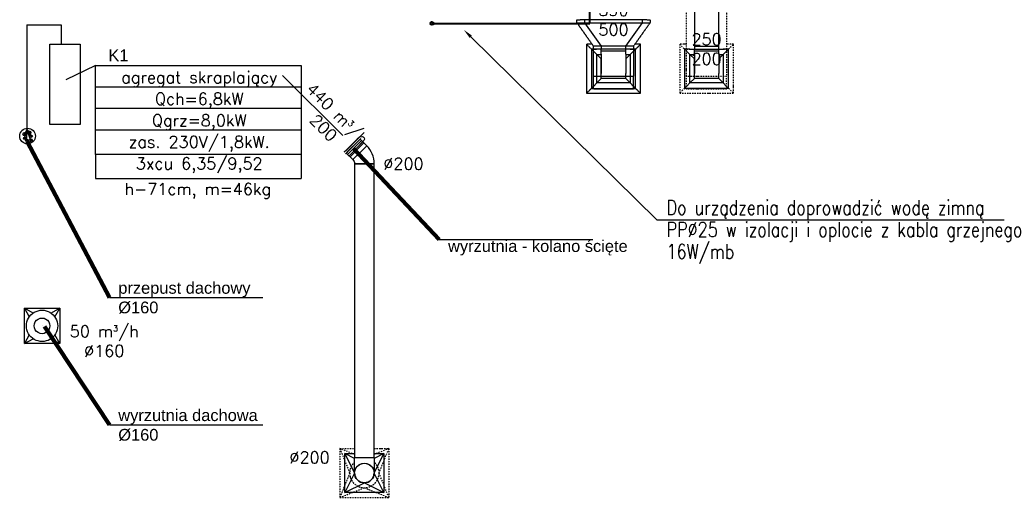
# Model space of a CAD drawing. Header units: millimetres. Extents: x 295542 to 440356, y 17772 to 133669.
# Tile 67 of 73: x 318341 to 328403, y 87295 to 92266. Entities that reach past the tile are written whole.
import ezdxf
from ezdxf import colors
from ezdxf.entities.mleader import LeaderData, LeaderLine
from ezdxf.math import Vec2, Vec3

# ---------------------------------------------------------------- set-up
doc = ezdxf.new("R2010")
doc.units = ezdxf.units.MM
for name, pattern in [('Ciągłe', [0]), ('DASHDOT', [25.4, 12.7, -6.35, 0, -6.35]), ('DASHED', [0.75, 0.5, -0.25])]:
    doc.linetypes.add(name, pattern=pattern)
for name, color, linetype in [('0_freon', 50, 'Ciągłe'), ('0_klmatyzacja', 210, 'Continuous'), ('0_opis_wentylacja', 110, 'Ciągłe'), ('FLUID-N4', 7, 'Continuous'), ('FLUID-N4-120-DIM', 7, 'Continuous'), ('FLUID-N4-INS', 7, 'Continuous'), ('FLUID-W4', 7, 'Continuous'), ('FLUID-W4-120-DIM', 7, 'Continuous'), ('FLUID-W4-INS', 7, 'Continuous'), ('FLUID-W5', 7, 'Continuous'), ('FLUID-W5-120-DIM', 7, 'Continuous'), ('FLUID-W5-INS', 7, 'Continuous'), ('FLUID-W5C', 7, 'Continuous'), ('FLUID-W5C-120-ARRGR', 7, 'Continuous')]:
    doc.layers.add(name, color=color, linetype=linetype)
doc.layers.add('__B_OPIS', color=10, linetype='Continuous', lineweight=25)
doc.layers.add('IS_WODA', color=160, linetype='Continuous', lineweight=40)
doc.styles.add('FDBES', font='simplex.shx')
doc.styles.get("Standard").update_dxf_attribs({"font": 'arial.ttf'})
doc.styles.add('STYL1', font='SIMPLEX.SHX', dxfattribs={"width": 0.8})
doc.dimstyles.new('CADKON cm', dxfattribs={"dimscale": 10, "dimtxt": 2.5, "dimasz": 2.5, "dimexe": 1.8, "dimexo": 5, "dimgap": 0.6, "dimtad": 1, "dimrnd": 0.1, "dimtxsty": 'Standard', "dimblk1": 'OBLIQUE', "dimblk2": 'OBLIQUE', "dimsah": 1, "dimcen": 2.5, "dimadec": 1, "dimazin": 2, "dimtfac": 1, "dimtix": 1, "dimtmove": 2, "dimatfit": 3, "dimldrblk": 'OPEN30', "dimfxl": 5, "dimfxlon": 1, "dimtfill": 1, "dimtolj": 1, "dimarcsym": 0})
doc.dimstyles.new('FDBES', dxfattribs={"dimscale": 50, "dimtxt": 4, "dimasz": 2.5, "dimexe": 0.8, "dimexo": 2, "dimgap": 1, "dimtad": 1, "dimdsep": 46, "dimtxsty": 'FDBES', "dimcen": 2.5, "dimclrd": 4, "dimclre": 5, "dimadec": 0, "dimazin": 0, "dimtfac": 1, "dimtmove": 0, "dimatfit": 3, "dimfxl": 1, "dimarcsym": 0})

# ---------------------------------------------------------------- blocks, each defined once
blk = doc.blocks.new('*U251')
at = {"color": 1, "linetype": 'Continuous', "lineweight": -3}
for p, q in [((0, 180, 180), (0, 92, 131)), ((0, 131, 92), (0, 180, 180)), ((0, 180, -180), (0, 131, -92)), ((0, 92, -131), (0, 180, -180)), ((0, -180, -180), (0, -92, -131)), ((0, -92, 131), (0, -180, 180)), ((0, -131, -92), (0, -180, -180)), ((0, -180, 180), (0, -131, 92))]:
    blk.add_line(p, q, dxfattribs=at)
at = {"color": 0, "linetype": 'ByBlock', "lineweight": -2}
for p, q in [((0, 180, 180), (0, 180, -180)), ((0, 180, -180), (0, -180, -180)), ((0, -180, 180), (0, 180, 180)), ((0, -180, -180), (0, -180, 180))]:
    blk.add_line(p, q, dxfattribs=at)
at = {"color": 1, "linetype": 'Continuous', "lineweight": -3, "extrusion": (-1, 7.88861e-32, -3.08269e-16)}
for major_axis in [(0, 0, 80), (0, 0, -80)]:
    blk.add_ellipse((0, 0), major_axis=major_axis, ratio=1, start_param=0, end_param=3.141593, dxfattribs=at)
blk = doc.blocks.new('*U252')
at = {"color": 0, "linetype": 'ByBlock', "lineweight": -2, "extrusion": (-1, 7.88861e-32, -3.08269e-16)}
for major_axis in [(0, 0, 160), (0, 0, -160)]:
    blk.add_ellipse((0, 0), major_axis=major_axis, ratio=1, start_param=0, end_param=3.141593, dxfattribs=at)
at = {"color": 1, "linetype": 'Continuous', "lineweight": -3, "extrusion": (-1, 7.88861e-32, -3.08269e-16)}
for major_axis in [(0, 0, 80), (0, 0, -80)]:
    blk.add_ellipse((0, 0), major_axis=major_axis, ratio=1, start_param=0, end_param=3.141593, dxfattribs=at)
at = {"color": 0, "linetype": 'ByBlock', "lineweight": -2, "extrusion": (1, -7.52316e-32, 6.12323e-17)}
blk.add_ellipse((0, 0), major_axis=(0, 0, -0.000005), ratio=1, dxfattribs=at)
blk = doc.blocks.new('_OBLIQUE')
at = {"color": 0, "linetype": 'ByBlock'}
blk.add_line((-0.5, -0.5), (0.5, 0.5), dxfattribs=at)
blk = doc.blocks.new('*U175')
at = {"color": 160, "linetype": 'Continuous', "lineweight": -2}
for p, q in [((-150, 340), (-150, -340)), ((150, 170), (150, -170))]:
    blk.add_line(p, q, dxfattribs=at)
at = {"color": 0, "linetype": 'ByBlock', "lineweight": -2}
for p, q in [((-120, 295), (-150, 295)), ((120, 125), (-120, 295)), ((150, 125), (120, 125)), ((-120, -295), (120, -125)), ((120, -125), (150, -125)), ((-150, -295), (-120, -295))]:
    blk.add_line(p, q, dxfattribs=at)
at = {"layer": 'FLUID-N4-INS', "color": 3, "linetype": 'DASHED', "lineweight": -3}
for p, q in [((-150, 375), (-120, 375)), ((-150, 340), (-150, 375)), ((120, 205), (-120, 375)), ((-120, 295), (-120, 375)), ((-120, -295), (-120, 295)), ((120, 205), (150, 205)), ((120, 205), (120, 125)), ((150, 170), (150, 205)), ((120, 125), (120, -125)), ((120, -125), (120, -205)), ((150, -205), (150, -170)), ((-120, -375), (120, -205)), ((-120, -375), (-120, -295)), ((150, -205), (120, -205)), ((-150, -375), (-150, -340)), ((-120, -375), (-150, -375))]:
    blk.add_line(p, q, dxfattribs=at)
blk = doc.blocks.new('*U176')
at = {"color": 0, "linetype": 'ByBlock', "lineweight": -2}
for p, q in [((0, 140, 125), (0, 185, 170)), ((0, 185, -170), (0, 140, -125)), ((0, 140, -125), (0, 140, 125)), ((0, 140, 125), (0, 90, 125)), ((0, 140, -125), (0, 90, -125)), ((0, -60, 125), (0, 90, 125)), ((0, -110, -125), (0, 90, -125)), ((0, -110, 125), (0, -60, 125)), ((0, -105, -170), (0, -60, -125)), ((0, -105, 170), (0, -60, 125)), ((0, -110, 125), (0, -140, 125)), ((0, -110, -125), (0, -140, -125)), ((0, -140, -125), (0, -160, -125)), ((0, -140, 125), (0, -160, 125)), ((0, -140, -125), (0, -140, 125))]:
    blk.add_line(p, q, dxfattribs=at)
at = {"color": 160, "linetype": 'Continuous', "lineweight": -2}
for p, q in [((0, 185, -170), (0, 185, 170)), ((0, -105, -170), (0, 185, -170)), ((0, 185, 170), (0, -105, 170)), ((0, -105, 170), (0, -105, 124.99979)), ((0, -105, -125.00021), (0, -105, -170))]:
    blk.add_line(p, q, dxfattribs=at)
at = {"color": 5, "linetype": 'Continuous', "lineweight": -3}
for p, q in [((0, 140, 125), (0, -60, 125)), ((0, 140, -125), (0, 140, 125))]:
    blk.add_line(p, q, dxfattribs=at)
at = {"layer": 'FLUID-N4-INS', "color": 3, "linetype": 'DASHED', "lineweight": -3}
for p, q in [((0, 250.00001, -205), (0, 120.00001, -205)), ((0, 250.00001, 205), (0, 120.00001, 205)), ((0, 250.00001, -205), (0, 250.00001, 205)), ((0, -160, -205), (0, 120.00001, -205)), ((0, 120.00001, 205), (0, -160, 205)), ((0, 120.00001, -205), (0, 120.00001, 205))]:
    blk.add_line(p, q, dxfattribs=at)
blk = doc.blocks.new('*U177')
at = {"color": 160, "linetype": 'Continuous', "lineweight": -2}
for p, q in [((0, -145, -170), (0, 145, -170)), ((0, -145, 170), (0, -145, -170))]:
    blk.add_line(p, q, dxfattribs=at)
at = {"layer": 'FLUID-N4-INS', "color": 3, "linetype": 'DASHED', "lineweight": -3}
blk.add_line((0, -180, -205), (0, 180, -205), dxfattribs=at)
blk = doc.blocks.new('*U178')
at = {"color": 0, "linetype": 'ByBlock', "lineweight": -2}
for p, q in [((0, -200, -225), (0, 200, -225)), ((0, 200, -225), (0, 200, -170)), ((0, 200, 170), (0, 200, 225)), ((0, 200, 225), (0, -200, 225)), ((0, 145, -170), (0, 180, -205)), ((0, 145, 170), (0, 180, 205)), ((0, -145, -170), (0, -180, -205)), ((0, -180, 205), (0, -145, 170)), ((0, -200, 225), (0, -200, -225))]:
    blk.add_line(p, q, dxfattribs=at)
at = {"layer": 'FLUID-N4-INS', "color": 3, "linetype": 'DASHED', "lineweight": -3}
for p, q in [((0, 200, -225), (0, 250, -275)), ((0, 250, -275), (0, 250, -219)), ((0, 250, 219), (0, 250, 275)), ((0, 200, 225), (0, 250, 275)), ((0, 250, 275), (0, -250, 275)), ((0, -250, -275), (0, 250, -275)), ((0, 180, -205), (0, 200, -225)), ((0, 180, 205), (0, 200, 225)), ((0, -180, -205), (0, -200, -225)), ((0, -200, 225), (0, -180, 205)), ((0, -250, 275), (0, -200, 225)), ((0, -200, -225), (0, -250, -275)), ((0, -250, 275), (0, -250, -275))]:
    blk.add_line(p, q, dxfattribs=at)
blk = doc.blocks.new('*U233')
at = {"color": 0, "linetype": 'ByBlock', "lineweight": -2}
for p, q in [((0, 140, 125), (0, 185, 170)), ((0, 185, -170), (0, 140, -125)), ((0, 140, -125), (0, 140, 125)), ((0, 140, 125), (0, 90, 125)), ((0, 140, -125), (0, 90, -125)), ((0, -60, 125), (0, 90, 125)), ((0, -110, -125), (0, 90, -125)), ((0, -110, 125), (0, -60, 125)), ((0, -105, -170), (0, -60, -125)), ((0, -105, 170), (0, -60, 125)), ((0, -110, 125), (0, -140, 125)), ((0, -110, -125), (0, -140, -125)), ((0, -140, -125), (0, -160, -125)), ((0, -140, 125), (0, -160, 125)), ((0, -140, -125), (0, -140, 125))]:
    blk.add_line(p, q, dxfattribs=at)
at = {"color": 1, "linetype": 'Continuous', "lineweight": -2}
for p, q in [((0, 185, -170), (0, 185, 170)), ((0, -105, -170), (0, 185, -170)), ((0, 185, 170), (0, -105, 170)), ((0, -105, 170), (0, -105, 124.99979)), ((0, -105, -125.00021), (0, -105, -170)), ((0, -160, 170), (0, -160, -170))]:
    blk.add_line(p, q, dxfattribs=at)
at = {"color": 1, "linetype": 'Continuous', "lineweight": -3}
for p, q in [((0, 140, 125), (0, -60, 125)), ((0, 140, -125), (0, 140, 125))]:
    blk.add_line(p, q, dxfattribs=at)
at = {"layer": 'FLUID-W4-INS', "color": 6, "linetype": 'DASHDOT', "lineweight": -3}
for p, q in [((0, 250.00001, -205), (0, 120.00001, -205)), ((0, 250.00001, 205), (0, 120.00001, 205)), ((0, 250.00001, -205), (0, 250.00001, 205)), ((0, -160, -205), (0, 120.00001, -205)), ((0, 120.00001, 205), (0, -160, 205)), ((0, 120.00001, -205), (0, 120.00001, 205)), ((0, -160, 205), (0, -160, 170)), ((0, -160, -170), (0, -160, -205))]:
    blk.add_line(p, q, dxfattribs=at)
blk = doc.blocks.new('*U236')
at = {"color": 1, "linetype": 'Continuous', "lineweight": -2}
for p, q in [((-259.5, 170), (-259.5, -170)), ((259.5, 170), (259.5, -170))]:
    blk.add_line(p, q, dxfattribs=at)
at = {"color": 0, "linetype": 'ByBlock', "lineweight": -2}
for p, q in [((259.5, 125), (-259.5, 125)), ((-259.5, -125), (259.5, -125))]:
    blk.add_line(p, q, dxfattribs=at)
at = {"color": 1, "linetype": 'Continuous', "lineweight": -3}
for p, q in [((-229.5, 125), (-229.5, -125)), ((229.5, 125), (229.5, -125))]:
    blk.add_line(p, q, dxfattribs=at)
at = {"layer": 'FLUID-W4-INS', "color": 6, "linetype": 'DASHDOT', "lineweight": -3}
for p, q in [((-259.5, 205), (259.5, 205)), ((-259.5, 170), (-259.5, 205)), ((259.5, 170), (259.5, 205)), ((-259.5, -205), (-259.5, -170)), ((259.5, -205), (259.5, -170)), ((259.5, -205), (-259.5, -205))]:
    blk.add_line(p, q, dxfattribs=at)
blk = doc.blocks.new('*U237')
at = {"color": 0, "linetype": 'ByBlock', "lineweight": -2}
for p, q in [((0, -225, -200), (0, 225, -200)), ((0, 225, -200), (0, 225, 200)), ((0, 225, 200), (0, 170, 200)), ((0, 170, -145), (0, 205, -180)), ((0, 170, 145), (0, 205, 180)), ((0, -170, 200), (0, -225, 200)), ((0, -170, -145), (0, -205, -180)), ((0, -205, 180), (0, -170, 145)), ((0, -225, 200), (0, -225, -200))]:
    blk.add_line(p, q, dxfattribs=at)
at = {"layer": 'FLUID-W4-INS', "color": 6, "linetype": 'DASHDOT', "lineweight": -3}
for p, q in [((0, 225, -200), (0, 275, -250)), ((0, 275, -250), (0, 275, 250)), ((0, 225, 200), (0, 275, 250)), ((0, 275, 250), (0, 205, 250)), ((0, -275, -250), (0, 275, -250)), ((0, 205, -180), (0, 225, -200)), ((0, 205, 180), (0, 225, 200)), ((0, -205, -180), (0, -225, -200)), ((0, -225, 200), (0, -205, 180)), ((0, -205, 250), (0, -275, 250)), ((0, -275, 250), (0, -225, 200)), ((0, -225, -200), (0, -275, -250)), ((0, -275, 250), (0, -275, -250))]:
    blk.add_line(p, q, dxfattribs=at)
blk = doc.blocks.new('*U537')
at = {"color": 1, "linetype": 'Continuous', "lineweight": -3}
for p, q in [((0, 200, 200), (0, 0, 100)), ((0, 150, 100), (0, 200, 200)), ((0, 200, -200), (0, 150, -100)), ((0, 0, -100), (0, 200, -200)), ((0, -200, -200), (0, 0, -100)), ((0, 0, 100), (0, -200, 200)), ((0, -100), (0, -200, -200)), ((0, -200, 200), (0, -100))]:
    blk.add_line(p, q, dxfattribs=at)
at = {"color": 0, "linetype": 'ByBlock', "lineweight": -2}
for p, q in [((0, 200, 200), (0, 200, 100)), ((0, 200, -100), (0, 200, -200)), ((0, 200, -200), (0, -200, -200)), ((0, -200, 200), (0, 200, 200)), ((0, -200, -200), (0, -200, 200))]:
    blk.add_line(p, q, dxfattribs=at)
at = {"color": 1, "linetype": 'Continuous', "lineweight": -3, "extrusion": (-1, 1.03014e-33, -1.68234e-17)}
for major_axis, start_param, end_param in [((0, 0, 100), 0, 3.141593), ((0, 0, -100), 0, 1.570796), ((0, 0, -100), 1.570796, 3.141593)]:
    blk.add_ellipse((0, 0), major_axis=major_axis, ratio=1, start_param=start_param, end_param=end_param, dxfattribs=at)
at = {"color": 1, "linetype": 'Continuous', "lineweight": -2, "extrusion": (1, -2.01942e-28, -1.60812e-16)}
for start_param, end_param in [(0, 1.570796), (1.570796, 3.141593)]:
    blk.add_ellipse((0, 0), major_axis=(0, 0, 100), ratio=1, start_param=start_param, end_param=end_param, dxfattribs=at)
at = {"color": 1, "linetype": 'Continuous', "lineweight": -3, "extrusion": (-1, -2.83277e-16, -1.7337e-24)}
blk.add_ellipse((0, 0), major_axis=(0, -100, 0), ratio=1, start_param=0, end_param=1.570796, dxfattribs=at)
at = {"layer": 'FLUID-W5-INS', "color": 6, "linetype": 'DASHDOT', "lineweight": -3}
for p, q in [((0, 250, 250), (0, -250, 250)), ((0, 250, 250), (0, 250, 100)), ((0, 250, -100), (0, 250, -250)), ((0, 250, -250), (0, -250, -250)), ((0, 0, -150), (0, 250, -250)), ((0, 190, 100), (0, 250, 250)), ((0, 250, -250), (0, 190, -100)), ((0, 250, 250), (0, 0, 150)), ((0, -250, -250), (0, 0, -150)), ((0, 0, 150), (0, -250, 250)), ((0, -150), (0, -250, -250)), ((0, -250, 250), (0, -150)), ((0, -250, 250), (0, -250, -250))]:
    blk.add_line(p, q, dxfattribs=at)
at = {"layer": 'FLUID-W5-INS', "color": 6, "linetype": 'DASHDOT', "lineweight": -3, "extrusion": (1, 1.88477e-28, -1.60812e-16)}
blk.add_ellipse((0, 0), major_axis=(0, 0, -150), ratio=1, start_param=0, end_param=0.841069, dxfattribs=at)
at = {"layer": 'FLUID-W5-INS', "color": 6, "linetype": 'DASHDOT', "lineweight": -3, "extrusion": (1, 4.70413e-17, 1.03307e-16)}
blk.add_ellipse((0, 0), major_axis=(0, 112, 100), ratio=1, start_param=0, end_param=0.841069, dxfattribs=at)
at = {"layer": 'FLUID-W5-INS', "color": 6, "linetype": 'DASHDOT', "lineweight": -3, "extrusion": (1, -1.88457e-28, -1.60812e-16)}
blk.add_ellipse((0, 0), major_axis=(0, 0, 150), ratio=1, start_param=0, end_param=3.141593, dxfattribs=at)
blk = doc.blocks.new('*U539')
at = {"color": 0, "linetype": 'ByBlock', "lineweight": -2}
for p, q in [((130, 0, 100), (-30, 0, 100)), ((-30, 0, -100), (130, 0, -100))]:
    blk.add_line(p, q, dxfattribs=at)
at = {"color": 1, "linetype": 'Continuous', "lineweight": -2}
for p, q in [((130, 0), (130, 0, 100)), ((130, 0, -100), (130, 0))]:
    blk.add_line(p, q, dxfattribs=at)
at = {"color": 1, "linetype": 'Continuous', "lineweight": -2, "extrusion": (-1.83697e-16, -1, 3.7494e-32)}
blk.add_ellipse((-30, 0), major_axis=(0, 0, 100), ratio=1, start_param=0, end_param=1.570796, dxfattribs=at)
at = {"color": 1, "linetype": 'Continuous', "lineweight": -2, "extrusion": (6.12323e-17, -1, -1.49976e-32)}
blk.add_ellipse((-30, 0), major_axis=(-100, 0), ratio=1, start_param=0, end_param=1.570796, dxfattribs=at)
blk = doc.blocks.new('*U540')
at = {"color": 1, "linetype": 'Continuous', "lineweight": -3, "extrusion": (-1, -1.00603e-31, 3.06162e-16)}
for major_axis, start_param, end_param in [((0, 0, 100), 1.570803, 3.141593), ((0, 0, 100), 0, 1.570803), ((0, 0, -100), 1.570796, 3.141593), ((0, 0, -100), 0, 1.570796)]:
    blk.add_ellipse((0, 0), major_axis=major_axis, ratio=1, start_param=start_param, end_param=end_param, dxfattribs=at)
at = {"color": 1, "linetype": 'Continuous', "lineweight": -2, "extrusion": (1, -1.6081e-16, 6.12335e-17)}
blk.add_ellipse((0, 0), major_axis=(0, 100, 0), ratio=1, start_param=0, end_param=1.570803, dxfattribs=at)
at = {"color": 1, "linetype": 'Continuous', "lineweight": -3, "extrusion": (1, -1.60812e-16, 3.73841e-24)}
for start_param, end_param in [(0, 1.570796), (1.570796, 3.141593)]:
    blk.add_ellipse((0, 0), major_axis=(0, 100, 0), ratio=1, start_param=start_param, end_param=end_param, dxfattribs=at)
at = {"color": 1, "linetype": 'Continuous', "lineweight": -3, "extrusion": (1, -1.60812e-16, 3.72455e-24)}
for start_param, end_param in [(0, 1.570796), (1.570796, 3.141593)]:
    blk.add_ellipse((0, 0), major_axis=(0, 100, 0), ratio=1, start_param=start_param, end_param=end_param, dxfattribs=at)
at = {"color": 1, "linetype": 'Continuous', "lineweight": -2, "extrusion": (1, 1.00603e-31, -3.06162e-16)}
blk.add_ellipse((0, 0), major_axis=(0, 0, 100), ratio=1, start_param=0, end_param=1.570796, dxfattribs=at)
blk = doc.blocks.new('*U541')
at = {"color": 1, "linetype": 'Continuous', "lineweight": -2}
for p, q in [((-1500, 100), (-1500, 0)), ((1500, 0), (1500, 100)), ((-1500, 0), (-1500, -100)), ((1500, -100), (1500, 0))]:
    blk.add_line(p, q, dxfattribs=at)
at = {"color": 0, "linetype": 'ByBlock', "lineweight": -2}
for p, q in [((1500, 100), (-1500, 100)), ((-1500, -100), (1500, -100))]:
    blk.add_line(p, q, dxfattribs=at)
blk = doc.blocks.new('*U542')
at = {"color": 1, "linetype": 'Continuous', "lineweight": -2}
for p, q in [((109, -49), (-33, 92)), ((91, -92), (-109, -92))]:
    blk.add_line(p, q, dxfattribs=at)
at = {"color": 0, "linetype": 'ByBlock', "lineweight": -2, "extrusion": (-3.67394e-16, -1.83768e-22, -1)}
blk.add_ellipse((151, -92), major_axis=(-260, 0), ratio=1, start_param=0, end_param=0.785398, dxfattribs=at)
at = {"color": 0, "linetype": 'ByBlock', "lineweight": -2}
blk.add_ellipse((151, -92), major_axis=(-42.4, 42.4), ratio=1, start_param=0, end_param=0.785403, dxfattribs=at)
blk = doc.blocks.new('*U543')
at = {"color": 1, "linetype": 'Continuous', "lineweight": -3}
blk.add_line((78, 78, 20), (-78, -78, 20), dxfattribs=at)
at = {"color": 0, "linetype": 'ByBlock', "lineweight": -2}
for p, q in [((-71, -71, -20), (50, 50, -20)), ((50, 50), (-50, -50)), ((71, 71), (50, 50)), ((50, 50, -20), (71, 71, -20)), ((78, 78), (71, 71)), ((71, 71, -20), (71, 71, 0)), ((-71, -71), (-78, -78)), ((-50, -50), (-71, -71)), ((-71, -71, 0), (-71, -71, -20))]:
    blk.add_line(p, q, dxfattribs=at)
at = {"color": 1, "linetype": 'Continuous', "lineweight": -2}
for p, q in [((55, 55, 20), (-55, -55, 20)), ((78, 78, 20), (55, 55, 20)), ((-55, -55, 20), (-78, -78, 20))]:
    blk.add_line(p, q, dxfattribs=at)
blk = doc.blocks.new('*U544')
at = {"color": 1, "linetype": 'Continuous', "lineweight": -2}
for p, q in [((-48, 100), (-48, 0)), ((-48, 0), (-48, -100)), ((47, 0), (47, 100)), ((47, -100), (47, 0))]:
    blk.add_line(p, q, dxfattribs=at)
at = {"color": 0, "linetype": 'ByBlock', "lineweight": -2}
for p, q in [((47, 100), (-48, 100)), ((-48, -100), (47, -100))]:
    blk.add_line(p, q, dxfattribs=at)
at = {"color": 1, "linetype": 'Continuous', "lineweight": -3}
for p, q in [((-8, -100), (-8, 100)), ((8, -100), (8, 100))]:
    blk.add_line(p, q, dxfattribs=at)

msp = doc.modelspace()

# ---------------------------------------------------------------- linework, layer by layer
at = {"layer": '0_freon'}
for p, q in [((318415.028, 92214.607), (318415.028, 91143.014)), ((318415.028, 92214.607), (318763.987, 92214.607)), ((318763.987, 92214.607), (318763.987, 92016.724)), ((318415.028, 91143.014), (318391.955, 91096.441)), ((318415.028, 91143.014), (318391.955, 91055.328)), ((318413.091, 91032.404), (318415.028, 91143.014)), ((318415.028, 91143.014), (318438.445, 91112.082)), ((318415.028, 91143.014), (318458.836, 91075.992)), ((318454.205, 91032.404), (318415.028, 91143.014))]:
    msp.add_line(p, q, dxfattribs=at)
for centre, radius in [((318421.448, 91077.143), 80), ((318391.955, 91096.441), 18), ((318391.955, 91055.328), 12), ((318391.955, 91096.441), 4.5), ((318438.445, 91112.082), 18), ((318438.445, 91112.082), 4.5), ((318458.836, 91075.992), 12), ((318458.836, 91075.992), 3), ((318391.955, 91055.328), 3), ((318413.091, 91032.404), 12), ((318413.091, 91032.404), 3), ((318454.205, 91032.404), 18), ((318454.205, 91032.404), 4.5)]:
    msp.add_circle(centre, radius, dxfattribs=at)
at = {"layer": '0_klmatyzacja'}
msp.add_lwpolyline([(318649.024, 91196.724), (318649.024, 92016.724), (318959.024, 92016.724), (318959.024, 91196.724)], close=True, dxfattribs=at)
at = {"layer": '0_opis_wentylacja'}
for p, q in [((319115.692, 91798.235), (318812.129, 91650.851)), ((321217.978, 91578.235), (319115.692, 91578.235)), ((321217.978, 91578.235), (319115.692, 91578.235)), ((321217.978, 91578.235), (319115.692, 91578.235)), ((321217.978, 91578.235), (319115.692, 91578.235)), ((321217.978, 91358.235), (319115.692, 91358.235)), ((321217.978, 91358.235), (319115.692, 91358.235)), ((321217.978, 91358.235), (319115.692, 91358.235)), ((321217.978, 91358.235), (319115.692, 91358.235)), ((321217.978, 91138.235), (319115.692, 91138.235)), ((321217.978, 91138.235), (319115.692, 91138.235)), ((321217.978, 91138.235), (319115.692, 91138.235)), ((321217.978, 91138.235), (319115.692, 91138.235)), ((319115.692, 90890.235), (319115.692, 90642.235)), ((321217.978, 90890.235), (321217.978, 90642.235)), ((319115.692, 90642.235), (321217.978, 90642.235)), ((322628.95, 90021.819), (324197.326, 90021.819)), ((319258.883, 89426.423, -447.5), (320827.26, 89426.423, -447.5)), ((319258.883, 88125.491, -447.5), (320827.26, 88125.491, -447.5))]:
    msp.add_line(p, q, dxfattribs=at)
msp.add_lwpolyline([(319115.692, 91798.235), (321217.978, 91798.235), (321217.978, 90890.235), (319115.692, 90890.235)], close=True, dxfattribs=at)
msp.add_lwpolyline([(319115.692, 91798.235), (321217.978, 91798.235), (321217.978, 90890.235), (319115.692, 90890.235)], close=True, dxfattribs=at)
msp.add_lwpolyline([(319115.692, 91798.235), (321217.978, 91798.235), (321217.978, 90890.235), (319115.692, 90890.235)], close=True, dxfattribs=at)
at = {"layer": 'IS_WODA'}
for p, q in [((324167.267, 92227.866), (324167.267, 92361.547)), ((322554.218, 92227.866), (324167.267, 92227.866))]:
    msp.add_line(p, q, dxfattribs=at)
msp.add_circle((322554.218, 92227.866), 15.461, dxfattribs=at)

# ---------------------------------------------------------------- block references
at = {"layer": 'FLUID-N4', "color": 160, "linetype": 'Continuous', "rotation": 270}
msp.add_blockref('*U175', (324409.775, 92114.647, 5535), dxfattribs=at)
at = {"layer": 'FLUID-N4', "color": 160, "linetype": 'Continuous', "extrusion": (-1, 0, 6.12323e-17), "rotation": 89.99999999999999}
msp.add_blockref('*U178', (-91764.647, 4435, -324409.775), dxfattribs=at)
at = {"layer": 'FLUID-N4', "color": 160, "linetype": 'Continuous', "extrusion": (-1, 1.22465e-16, 1.83697e-16), "rotation": 270}
msp.add_blockref('*U176', (-91804.647, 5495, -324409.775), dxfattribs=at)
at = {"layer": 'FLUID-N4', "color": 160, "linetype": 'Continuous', "extrusion": (1, 0, -1.83697e-16), "rotation": 270}
msp.add_blockref('*U177', (91764.647, 5135, 324409.775), dxfattribs=at)
at = {"layer": 'FLUID-W4', "color": 1, "linetype": 'Continuous', "rotation": 89.99999999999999}
msp.add_blockref('*U236', (325360.985, 92224.948, 5133), dxfattribs=at)
at = {"layer": 'FLUID-W4', "color": 1, "linetype": 'Continuous', "extrusion": (-3.08149e-32, 1, 6.12323e-17), "rotation": 90.00000000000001}
msp.add_blockref('*U237', (-325360.985, 4433.448, 91765), dxfattribs=at)
at = {"layer": 'FLUID-W4', "color": 1, "linetype": 'Continuous', "extrusion": (-1, -1.22465e-16, 1.83697e-16), "rotation": 270}
msp.add_blockref('*U233', (-91805.249, 5093.448, -325360.985), dxfattribs=at)
at = {"layer": 'FLUID-W5', "color": 1, "linetype": 'Continuous', "extrusion": (-0.707107, 0.707107, -2.84391e-16), "rotation": 135}
msp.add_blockref('*U543', (-291840.278, 1410, -163182.374), dxfattribs=at)
at = {"layer": 'FLUID-W5', "color": 1, "linetype": 'Continuous'}
for name, p, rotation in [('*U544', (321783.19, 90941.289, 1410), 135), ('*U541', (321863.641, 89294.564, 1410), 90)]:
    msp.add_blockref(name, p, dxfattribs=dict(at, rotation=rotation))
at = {"layer": 'FLUID-W5', "color": 1, "linetype": 'Continuous', "extrusion": (3.67394e-16, -1.83697e-16, -1), "rotation": 360}
msp.add_blockref('*U542', (-321854.854, 90886.488, -1410), dxfattribs=at)
at = {"layer": 'FLUID-W5', "color": 1, "linetype": 'Continuous', "extrusion": (-1, 6.12323e-17, -1.60812e-16), "rotation": 89.99999999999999}
msp.add_blockref('*U537', (-87634.564, 655, -321863.641), dxfattribs=at)
at = {"layer": 'FLUID-W5', "color": 1, "linetype": 'Continuous', "extrusion": (1, -6.12323e-17, -1.12482e-32), "rotation": 360}
msp.add_blockref('*U539', (87664.564, 1380, 321863.641), dxfattribs=at)
at = {"layer": 'FLUID-W5', "color": 1, "linetype": 'Continuous', "extrusion": (-1.22465e-16, -1, -3.06162e-16), "rotation": 90.00000000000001}
msp.add_blockref('*U540', (321863.641, 1202.5, -87634.564), dxfattribs=at)
at = {"layer": 'FLUID-W5C', "color": 1, "linetype": 'Continuous', "extrusion": (-1, 0, 3.08269e-16), "rotation": 89.99999999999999}
for name, p in [('*U251', (-89138.082, 4147.256, -318570)), ('*U252', (-89138.082, 4547.256, -318570))]:
    msp.add_blockref(name, p, dxfattribs=at)

# ---------------------------------------------------------------- texts
at = {"color": 3, "insert": (321518.267, 91232.417, 1410), "char_height": 120, "attachment_point": 5, "rotation": 315, "style": 'FDBES'}
msp.add_mtext('440 m{\\A2;\\H0.5x;3}/h\\P200', dxfattribs=at)
at = {"layer": '0_opis_wentylacja', "char_height": 120, "width": 1871.89986, "attachment_point": 7}
for s, insert in [('K1', (319247.276, 91841.745)), ('wyrzutnia - kolano ścięte', (322719.014, 89856.962)), ('przepust dachowy\\P%%c160', (319348.947, 89261.565, -447.5)), ('wyrzutnia dachowa\\P%%c160', (319348.947, 87960.633, -447.5))]:
    msp.add_mtext(s, dxfattribs=dict(at, insert=insert))
at = {"layer": '0_opis_wentylacja', "char_height": 120, "attachment_point": 5, "line_spacing_factor": 1.1, "style": 'FDBES'}
for s, insert in [('agregat skraplający\\PQch=6,8kW\\PQgrz=8,0kW\\Pzas. 230V/1,8kW.\\P3xcu 6,35/9,52', (320176.156, 91217.196)), ('h-71cm, m=46kg', (320161.678, 90515.685))]:
    msp.add_mtext(s, dxfattribs=dict(at, insert=insert))
at = {"layer": 'FLUID-N4-120-DIM', "color": 3, "insert": (324409.775, 92264.647, 5535), "char_height": 120, "attachment_point": 5, "style": 'FDBES'}
msp.add_mtext('590\\P500', dxfattribs=at)
at = {"layer": 'FLUID-W4-120-DIM', "color": 3, "insert": (325360.985, 91965.249, 5133.448), "char_height": 120, "attachment_point": 5, "style": 'FDBES'}
msp.add_mtext('250\\P200', dxfattribs=at)
at = {"layer": 'FLUID-W5-120-DIM', "color": 3, "char_height": 120, "attachment_point": 5, "style": 'FDBES'}
for insert in [(322263.641, 90794.564, 1410), (321303.641, 87794.564, 1410)]:
    msp.add_mtext('∅200\\P', dxfattribs=dict(at, insert=insert))
at = {"layer": 'FLUID-W5C-120-ARRGR', "color": 3, "insert": (319205.508, 88982.311), "char_height": 120, "attachment_point": 5, "style": 'FDBES'}
msp.add_mtext('50 m{\\H0.5x;\\A2;3}/h\\P%%c160', dxfattribs=at)

# ---------------------------------------------------------------- leaders
at = {"color": 1}
msp.add_leader([(321027.949, 91696.529, 1410), (321642.122, 91082.356, 1410)], dimstyle='FDBES', override={"dimscale": 6, "dimclrd": 1}, dxfattribs=at)
at = {"layer": '0_opis_wentylacja'}
for points in [[(318416.565, 91020.917, -447.5), (319258.883, 89426.423, -447.5)], [(321753.389, 90950.379), (322628.95, 90021.819)], [(318595.008, 89129.875, -447.5), (319258.883, 88125.491, -447.5)]]:
    msp.add_leader(points, dimstyle='CADKON cm', override={"dimasz": 2, "dimclrd": 0, "dimldrblk": 'DotSmall', "dimlwd": 65534}, dxfattribs=at)
at = {"layer": '__B_OPIS'}
ml = msp.add_multileader_mtext('Standard', dxfattribs=at)
ml.set_content('{\\Fsimplex.shx|c1;Do urządzenia doprowadzić wodę zimną \\PPP%%C25 w izolacji i oplocie z kabla grzejnego \\P16W/mb}', color=256, style='STYL1')
ml.set_leader_properties(color=256)
ml.build(insert=Vec2(0, 0))
ml.multileader.update_dxf_attribs({"has_text_frame": 1, "text_left_attachment_type": 6, "text_right_attachment_type": 6, "text_top_attachment_type": 0, "text_bottom_attachment_type": 0, "dogleg_length": 0.1, "arrow_head_size": 100})
ctx = ml.context
ctx.base_point, ctx.char_height, ctx.arrow_head_size, ctx.landing_gap_size, ctx.plane_origin = Vec3(324852.564, 90222.365, 0), 150, 100, 100, Vec3(253087.725, 134432.228, 0)
ctx.left_attachment, ctx.right_attachment, ctx.attachment_type = 6, 6, 2
notes = []
notes.append((ctx, [(0, (1, 1, 0), (324852.464, 90222.365, 0), (1, 0), 0.1, [(0, [(322879.97, 92162.164, 0)], 256, [])])]))
ctx.mtext.insert, ctx.mtext.line_spacing_factor, ctx.mtext.flow_direction = Vec3(324952.564, 90422.365, 0), 0.9, 5
for ctx, leaders in notes:
    for number, flags, end, landing, length, lines in leaders:
        leader = LeaderData()
        leader.index, (leader.has_last_leader_line, leader.has_dogleg_vector, leader.attachment_direction) = number, flags
        leader.last_leader_point, leader.dogleg_vector, leader.dogleg_length = Vec3(end), Vec3(landing), length
        for number, points, colour, breaks in lines:
            line = LeaderLine()
            line.index, line.vertices, line.color, line.breaks = number, Vec3.list(points), colors.encode_raw_color(colour), breaks
            leader.lines.append(line)
        ctx.leaders.append(leader)

doc.saveas('drawing.dxf')
